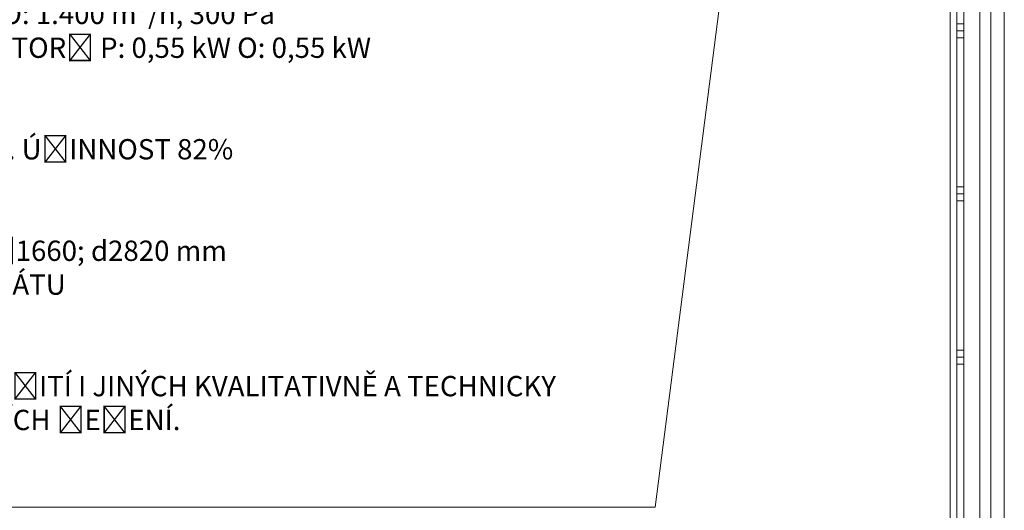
# Model space of a CAD drawing. Header units: millimetres. Extents: x 0 to 1216358, y -266558 to 2852.
# Tile 11 of 76: x 1011539 to 1018824, y -139495 to -135870. Entities that reach past the tile are written whole.
import ezdxf

# ---------------------------------------------------------------- set-up
doc = ezdxf.new("R2010")
doc.units = ezdxf.units.MM
doc.layers.get('0').update_dxf_attribs({"lineweight": 13})
doc.layers.add('1-UT-POPIS', color=7, linetype='Continuous', lineweight=13)
doc.layers.add('1VZT - LEGENDY', color=7, linetype='Continuous', lineweight=13)
doc.styles.get("Standard").update_dxf_attribs({"font": 'arial.ttf'})

# ---------------------------------------------------------------- blocks, each defined once
blk = doc.blocks.new('EDWED')
at = {"color": 8, "ltscale": 2}
for p, q in [((969436.8, -223309.8), (969436.8, -235894.8)), ((969536.8, -223309.8), (969536.8, -235914.8)), ((969136.8, -229654.8), (969136.8, -235684.8))]:
    blk.add_line(p, q, dxfattribs=at)
at = {"color": 8}
for p, q in [((969186.8, -230860.8), (969186.8, -229654.8)), ((969186.8, -235684.8), (969186.8, -229654.8)), ((969236.8, -229654.8), (969236.8, -230860.8)), ((969236.8, -229654.8), (969236.8, -235684.8)), ((969356.8, -229679.8), (969356.8, -235659.8)), ((969186.8, -230808.7), (969186.8, -230860.8)), ((969236.8, -230808.7), (969186.8, -230808.7)), ((969236.8, -230860.8), (969236.8, -230808.7)), ((969186.8, -230860.8), (969236.8, -230860.8)), ((969186.8, -230912.9), (969186.8, -230860.8)), ((969186.8, -230860.8), (969236.8, -230860.8)), ((969186.8, -230860.8), (969186.8, -230860.8)), ((969236.8, -230860.8), (969186.8, -230860.8)), ((969186.8, -230860.8), (969236.8, -230860.8)), ((969186.8, -232066.8), (969186.8, -230860.8)), ((969186.8, -230860.8), (969236.8, -230860.8)), ((969236.8, -230860.8), (969186.8, -230860.8)), ((969236.8, -230912.9), (969186.8, -230912.9)), ((969236.8, -230860.8), (969236.8, -230912.9)), ((969236.8, -230860.8), (969236.8, -230860.8)), ((969236.8, -230860.8), (969236.8, -232066.8)), ((969186.8, -232014.7), (969186.8, -232066.8)), ((969236.8, -232014.7), (969186.8, -232014.7)), ((969236.8, -232066.8), (969236.8, -232014.7)), ((969186.8, -232066.8), (969236.8, -232066.8)), ((969186.8, -232118.9), (969186.8, -232066.8)), ((969186.8, -232066.8), (969236.8, -232066.8)), ((969186.8, -232066.8), (969186.8, -232066.8)), ((969236.8, -232066.8), (969186.8, -232066.8)), ((969186.8, -232066.8), (969236.8, -232066.8)), ((969186.8, -233272.8), (969186.8, -232066.8)), ((969186.8, -232066.8), (969236.8, -232066.8)), ((969236.8, -232066.8), (969186.8, -232066.8)), ((969236.8, -232066.8), (969236.8, -232118.9)), ((969236.8, -232066.8), (969236.8, -232066.8)), ((969236.8, -232066.8), (969236.8, -233272.8)), ((969236.8, -232118.9), (969186.8, -232118.9)), ((969436.8, -232939.8), (969436.8, -232939.8)), ((969436.8, -232939.8), (969436.8, -232939.8)), ((969436.8, -232939.8), (969436.8, -232939.8)), ((969436.8, -232939.8), (969436.8, -232939.8)), ((969436.8, -232939.8), (969436.8, -232939.8)), ((969436.8, -232939.8), (969436.8, -232939.8)), ((969186.8, -233220.7), (969186.8, -233272.8)), ((969236.8, -233220.7), (969186.8, -233220.7)), ((969236.8, -233272.8), (969236.8, -233220.7)), ((969186.8, -233272.8), (969236.8, -233272.8)), ((969186.8, -233324.9), (969186.8, -233272.8)), ((969186.8, -233272.8), (969236.8, -233272.8)), ((969186.8, -233272.8), (969186.8, -233272.8)), ((969236.8, -233272.8), (969186.8, -233272.8)), ((969186.8, -233272.8), (969236.8, -233272.8)), ((969186.8, -234478.8), (969186.8, -233272.8)), ((969186.8, -233272.8), (969236.8, -233272.8)), ((969236.8, -233272.8), (969186.8, -233272.8)), ((969236.8, -233324.9), (969186.8, -233324.9)), ((969236.8, -233272.8), (969236.8, -233324.9)), ((969236.8, -233272.8), (969236.8, -233272.8)), ((969236.8, -233272.8), (969236.8, -234478.8))]:
    blk.add_line(p, q, dxfattribs=at)

msp = doc.modelspace()

# ---------------------------------------------------------------- linework, layer by layer
at = {"layer": '1-UT-POPIS', "ltscale": 0.1}
msp.add_line((1016241.2, -139472.7), (1016878.3, -134499.3, -372.5), dxfattribs=at)
at = {"layer": '1VZT - LEGENDY'}
msp.add_line((1008537.7, -139472.7), (1016241.2, -139472.7), dxfattribs=at)

# ---------------------------------------------------------------- block references
msp.add_blockref('EDWED', (49287.2, 94909.3))

# ---------------------------------------------------------------- texts
at = {"layer": '1VZT - LEGENDY', "lineweight": 5, "insert": (1008581.4, -135001.9), "char_height": 150, "attachment_point": 1}
msp.add_mtext_dynamic_manual_height_columns('\\A1;{\\LZAŘÍZENÍ Č.2.01 VĚTRÁNÍ HYGIENICKÉHO ZÁZEMÍ\\P}-VZT JEDNOTKA Remak {\\A0;AeroMaster FP 2.7}\\P-VZT JEDNOTKA UMÍSTĚNA POD STROPEM\\P-VÝKON P: 1.400 m³/h, 300 Pa O: 1.400 m³/h, 300 Pa\\P-JMENOVITÝ PŘÍKON VENTILÁTORŮ P: 0,55 kW O: 0,55 kW\\P-JMENOVITÉ NAPĚTÍ 3x400 V \\P-MAX.^IPROUD P:6 A, O: 13 A\\P-DESKOVÝ REKUPERÁTOR MIN. ÚČINNOST 82%\\P-TEPLOVODNÍ OHŘEV  4 kW\\P-FILTRACE P: G4, O: G4\\P-ROZMĚRY JEDNOTKY  v395; š1660; d2820 mm\\P-ZTI ZAJISTÍ ODVOD KONDENZÁTU\\P-DODÁVKA VČERNĚ MaR\\P-HMOTNOST 337 kg\\P{\\A0;\\C1;-ZADAVATEL UMOŽŇUJE POUŽITÍ I JINÝCH\\~KVALITATIVNĚ A TECHNICKY ROVNOCENNÝCH\\~NEBO\\~LEPŠÍCH ŘEŠENÍ.}', width=7941.607, gutter_width=12.5, heights=[0], dxfattribs=at)

doc.saveas('drawing.dxf')
